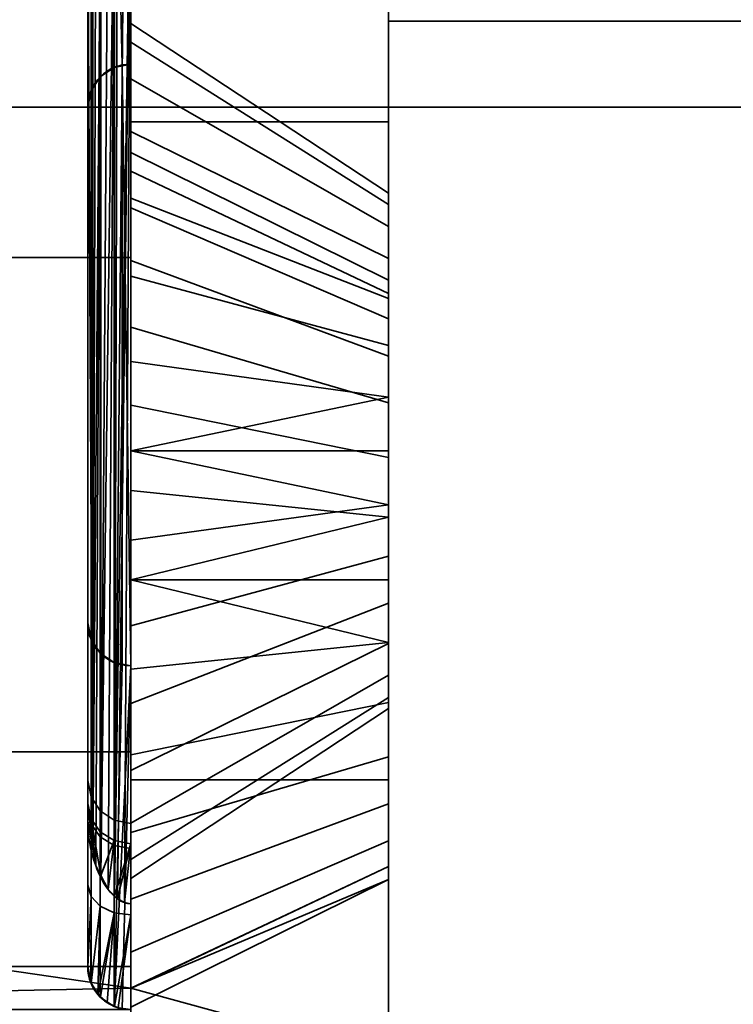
# Model space of a CAD drawing. Header units: millimetres. Extents: x -603 to 3703, y -115 to 193.
# Tile 22 of 256: x -410 to -402, y -28 to -17. Entities that reach past the tile are written whole.
import ezdxf

# ---------------------------------------------------------------- set-up
doc = ezdxf.new("R2010")
doc.units = ezdxf.units.MM
doc.layers.add('151', color=7, linetype='Continuous', true_color=0xffffff)

# ---------------------------------------------------------------- blocks, each defined once
blk = doc.blocks.new('UG_SURFACE_001')
at = {"layer": '151', "color": 252, "linetype": 'Continuous', "lineweight": 35}
for points in [[(603, -18, 2212.25), (603, 174.4, 2212.25), (-603, 174.4, 2212.25), (-603, -18, 2212.25)], [(-453, -18, 2062.25), (-453, 174.4, 2062.25), (453, 174.4, 2062.25), (453, -18, 2062.25)], [(603, -18, 2212.25), (-603, -18, 2212.25), (-453, -18, 2062.25), (453, -18, 2062.25)]]:
    blk.add_3dface(points, dxfattribs=at)
blk = doc.blocks.new('UG_SURFACE_016')
at = {"layer": '151', "color": 252, "linetype": 'Continuous', "lineweight": 35}
for points in [[(-409, -19.784, 1009.654), (-409, -12, 977), (-409, -17.027, 980.523), (-409, -17.67, 982.5)], [(-409, -12, 977), (-409, -17.245, 978.455), (-409, -17.027, 980.523)], [(-409, -19.75, 1032), (-409, -12, 977), (-409, -18.527, 1013.523)], [(-409, -12, 977), (-409, -19.784, 1009.654), (-409, -18.745, 1011.455)], [(-409, -18.284, 976.654), (-409, -17.245, 978.455), (-409, -12, 977), (-409, -12.761, 973.173)], [(-409, -18.745, 1011.455), (-409, -18.527, 1013.523), (-409, -12, 977)], [(-409, -28.25, 1092.25), (-409, -12, 1092.25), (-409, -19.75, 1067), (-409, -28, 1067)], [(-409, -12.761, 1195.827), (-409, -12, 1192), (-409, -17.027, 1189.523), (-409, -17.67, 1191.5)], [(-409, -12, 1192), (-409, -25.5, 1148.5), (-409, -18.284, 1185.654), (-409, -17.245, 1187.455)], [(-409, -17.245, 1187.455), (-409, -17.027, 1189.523), (-409, -12, 1192)], [(-409, -12, 1192), (-409, -16.5, 1145), (-409, -25.5, 1145), (-409, -25.5, 1148.5)], [(-409, -12, 1092.25), (-409, -28.25, 1092.25), (-409, -28.25, 1117.5), (-409, -25.5, 1117.5)], [(-409, -25.5, 1117.5), (-409, -25.5, 1121), (-409, -16.5, 1121), (-409, -12, 1092.25)], [(-409, -19.75, 1032), (-409, -19.75, 1067), (-409, -12, 1092.25), (-409, -12, 977)], [(-406, -17, 1167.5), (-406, -12, 1192), (-406, -19.133, 1188.069), (-406, -19.76, 1186.983)], [(-406, -12, 977), (-406, -19.002, 980.315), (-406, -19.133, 979.069)], [(-406, -12, 977), (-406, -17, 1033.975), (-406, -17, 1013.575)], [(-406, -12, 1192), (-406, -19.002, 1189.315), (-406, -19.133, 1188.069)], [(-406, -12, 977), (-406, -17, 1002.5), (-406, -19.39, 981.507), (-406, -19.002, 980.315)], [(-406, -12, 977), (-406, -17, 1058.875), (-406, -17, 1033.975)], [(-406, -12, 977), (-406, -12, 1192), (-406, -17, 1091.25), (-406, -17, 1058.875)], [(-406, -12, 1192), (-406, -12.761, 1195.827), (-406, -19.39, 1190.507), (-406, -19.002, 1189.315)], [(-406, -19.133, 979.069), (-406, -19.76, 977.983), (-406, -12.761, 973.173), (-406, -12, 977)], [(-406, -12, 1192), (-406, -17, 1110.1), (-406, -17, 1091.25)], [(-406, -12, 1192), (-406, -17, 1128.75), (-406, -17, 1110.1)], [(-406, -12, 1192), (-406, -17, 1167.5), (-406, -17, 1128.75)], [(-406, -17, 1013.575), (-406, -17, 1002.5), (-406, -12, 977)], [(-409, -19.966, 975.432), (-409, -18.284, 976.654), (-409, -12.761, 973.173), (-409, -14.929, 969.929)], [(-409, -14.929, 1199.071), (-409, -12.761, 1195.827), (-409, -17.67, 1191.5), (-409, -19.061, 1193.045)], [(-406, -14.929, 969.929), (-406, -12.761, 973.173), (-406, -19.76, 977.983), (-406, -20.774, 977.246)], [(-406, -20.228, 1191.439), (-406, -19.39, 1190.507), (-406, -12.761, 1195.827), (-406, -14.929, 1199.071)], [(-409, -14.929, 969.929), (-406, -14.929, 969.929), (-406, -18.173, 967.761), (-409, -18.173, 967.761)], [(-409, -18.173, 1201.239), (-406, -18.173, 1201.239), (-406, -14.929, 1199.071), (-409, -14.929, 1199.071)], [(-409, -14.929, 969.929), (-409, -18.173, 967.761), (-409, -19.966, 975.432)], [(-409, -18.173, 1201.239), (-409, -14.929, 1199.071), (-409, -19.061, 1193.045), (-409, -20.96, 1193.891)], [(-406, -20.774, 977.246), (-406, -18.173, 967.761), (-406, -14.929, 969.929)], [(-406, -14.929, 1199.071), (-406, -18.173, 1201.239), (-406, -21.373, 1191.948), (-406, -20.228, 1191.439)], [(-420, -25.5, 1121), (-411, -16.5, 1121), (-409, -16.5, 1121), (-409, -25.5, 1121)], [(-411, -16.5, 1145), (-420, -25.5, 1145), (-409, -25.5, 1145), (-409, -16.5, 1145)], [(-406, -19.133, 1188.069), (-406, -19.002, 1189.315), (-409, -17.027, 1189.523), (-409, -17.245, 1187.455)], [(-406, -19.002, 1189.315), (-406, -19.39, 1190.507), (-409, -17.67, 1191.5), (-409, -17.027, 1189.523)], [(-406, -19.133, 979.069), (-406, -19.002, 980.315), (-409, -17.027, 980.523), (-409, -17.245, 978.455)], [(-406, -19.002, 980.315), (-406, -19.39, 981.507), (-409, -17.67, 982.5), (-409, -17.027, 980.523)], [(-356.025, -17, 1167.5), (-406, -17, 1167.5), (-406, -30, 1167.5), (-324, -30, 1167.5)], [(-324, -30, 1002.5), (-406, -30, 1002.5), (-406, -17, 1002.5), (-356.025, -17, 1002.5)], [(-406, -19.76, 1186.983), (-406, -20.774, 1186.246), (-406, -17, 1167.5)], [(-406, -17, 1002.5), (-406, -20.228, 982.439), (-406, -19.39, 981.507)], [(-406, -17, 1002.5), (-406, -30, 1002.5), (-406, -22.627, 982.948), (-406, -21.373, 982.948)], [(-406, -21.373, 982.948), (-406, -20.228, 982.439), (-406, -17, 1002.5)], [(-406, -30, 1167.5), (-406, -17, 1167.5), (-406, -20.774, 1186.246), (-406, -22, 1185.986)], [(-406, -17, 1091.25), (-406, -17, 1110.1), (-366.68, -17, 1104.387), (-366.519, -17, 1102.857)], [(-406, -17, 1110.1), (-365.175, -17, 1106.993), (-366.204, -17, 1105.85)], [(-366.204, -17, 1105.85), (-366.68, -17, 1104.387), (-406, -17, 1110.1)], [(-406, -17, 1110.1), (-356.025, -17, 1110.1), (-362.231, -17, 1107.619), (-363.769, -17, 1107.619)], [(-406, -17, 1091.25), (-365.75, -17, 1101.524), (-364.505, -17, 1100.62)], [(-363.769, -17, 1107.619), (-365.175, -17, 1106.993), (-406, -17, 1110.1)], [(-366.519, -17, 1102.857), (-365.75, -17, 1101.524), (-406, -17, 1091.25)], [(-364.505, -17, 1100.62), (-363, -17, 1100.3), (-356.025, -17, 1091.25), (-406, -17, 1091.25)], [(-406, -17, 1013.575), (-406, -17, 1033.975), (-366.68, -17, 1023.887), (-366.519, -17, 1022.357)], [(-406, -17, 1033.975), (-365.175, -17, 1026.493), (-366.204, -17, 1025.35)], [(-366.204, -17, 1025.35), (-366.68, -17, 1023.887), (-406, -17, 1033.975)], [(-406, -17, 1013.575), (-365.75, -17, 1021.024), (-364.505, -17, 1020.12)], [(-363.769, -17, 1027.119), (-365.175, -17, 1026.493), (-406, -17, 1033.975), (-356.025, -17, 1033.975)], [(-366.519, -17, 1022.357), (-365.75, -17, 1021.024), (-406, -17, 1013.575)], [(-364.505, -17, 1020.12), (-363, -17, 1019.8), (-356.025, -17, 1013.575), (-406, -17, 1013.575)], [(-406, -17, 1002.5), (-406, -17, 1013.575), (-356.025, -17, 1013.575), (-356.025, -17, 1002.5)], [(-406, -17, 1033.975), (-406, -17, 1058.875), (-356.025, -17, 1058.875), (-356.025, -17, 1033.975)], [(-406, -17, 1058.875), (-406, -17, 1091.25), (-356.025, -17, 1091.25), (-356.025, -17, 1058.875)], [(-406, -17, 1110.1), (-406, -17, 1128.75), (-356.025, -17, 1128.75), (-356.025, -17, 1110.1)], [(-406, -17, 1128.75), (-406, -17, 1167.5), (-356.025, -17, 1167.5), (-356.025, -17, 1128.75)], [(-406, -19.76, 1186.983), (-406, -19.133, 1188.069), (-409, -17.245, 1187.455), (-409, -18.284, 1185.654)], [(-406, -19.76, 977.983), (-406, -19.133, 979.069), (-409, -17.245, 978.455), (-409, -18.284, 976.654)], [(-406, -19.39, 1190.507), (-406, -20.228, 1191.439), (-409, -19.061, 1193.045), (-409, -17.67, 1191.5)], [(-406, -19.39, 981.507), (-406, -20.228, 982.439), (-409, -19.061, 984.045), (-409, -17.67, 982.5)], [(-409, -17.67, 982.5), (-409, -19.061, 984.045), (-409, -19.784, 1009.654)], [(-356.025, -18, 1003.5), (-406, -18, 1003.5), (-406, -30, 1003.5), (-356.025, -30, 1003.5)], [(-356.025, -30, 1166.5), (-406, -30, 1166.5), (-406, -18, 1166.5), (-356.025, -18, 1166.5)], [(-406, -18, 1033.975), (-406, -22.771, 1016.428), (-406, -21.44, 1015.835)], [(-406, -30, 1126.75), (-406, -30, 1108.1), (-406, -18, 1110.1), (-406, -18, 1128.75)], [(-406, -18, 1091.25), (-406, -18, 1110.1), (-406, -30, 1108.1), (-406, -30, 1099.9)], [(-406, -21.44, 1015.835), (-406, -20.465, 1014.752), (-406, -18, 1033.975)], [(-406, -30, 1099.9), (-406, -30, 1093.25), (-406, -18, 1091.25)], [(-406, -18, 1003.5), (-406, -18, 1013.575), (-406, -20.167, 1011.917), (-406, -20.896, 1010.655)], [(-406, -20.465, 1014.752), (-406, -20.015, 1013.366), (-406, -18, 1013.575), (-406, -18, 1033.975)], [(-406, -30, 1093.25), (-406, -30, 1033.975), (-406, -18, 1058.875), (-406, -18, 1091.25)], [(-406, -30, 1033.975), (-406, -24.229, 1016.428), (-406, -22.771, 1016.428), (-406, -18, 1033.975)], [(-406, -20.015, 1013.366), (-406, -20.167, 1011.917), (-406, -18, 1013.575)], [(-406, -18, 1033.975), (-406, -18, 1058.875), (-406, -30, 1033.975)], [(-406, -18, 1128.75), (-406, -18, 1166.5), (-406, -30, 1166.5), (-406, -30, 1126.75)], [(-406, -30, 1003.5), (-406, -18, 1003.5), (-406, -23.5, 1009.496), (-406, -24.925, 1009.799)], [(-406, -20.896, 1010.655), (-406, -22.075, 1009.799), (-406, -18, 1003.5)], [(-406, -22.075, 1009.799), (-406, -23.5, 1009.496), (-406, -18, 1003.5)], [(-356.025, -18, 1110.1), (-406, -18, 1110.1), (-363.769, -18, 1107.619), (-362.231, -18, 1107.619)], [(-406, -18, 1110.1), (-365.175, -18, 1106.993), (-363.769, -18, 1107.619)], [(-406, -18, 1110.1), (-366.68, -18, 1104.387), (-366.204, -18, 1105.85)], [(-406, -18, 1091.25), (-365.75, -18, 1101.524), (-366.519, -18, 1102.857)], [(-366.519, -18, 1102.857), (-366.68, -18, 1104.387), (-406, -18, 1110.1), (-406, -18, 1091.25)], [(-366.204, -18, 1105.85), (-365.175, -18, 1106.993), (-406, -18, 1110.1)], [(-406, -18, 1091.25), (-356.025, -18, 1091.25), (-363, -18, 1100.3), (-364.505, -18, 1100.62)], [(-364.505, -18, 1100.62), (-365.75, -18, 1101.524), (-406, -18, 1091.25)], [(-356.025, -18, 1033.975), (-406, -18, 1033.975), (-365.175, -18, 1026.493), (-363.769, -18, 1027.119)], [(-406, -18, 1033.975), (-366.68, -18, 1023.887), (-366.204, -18, 1025.35)], [(-406, -18, 1013.575), (-365.75, -18, 1021.024), (-366.519, -18, 1022.357)], [(-366.519, -18, 1022.357), (-366.68, -18, 1023.887), (-406, -18, 1033.975), (-406, -18, 1013.575)], [(-366.204, -18, 1025.35), (-365.175, -18, 1026.493), (-406, -18, 1033.975)], [(-406, -18, 1013.575), (-356.025, -18, 1013.575), (-363, -18, 1019.8), (-364.505, -18, 1020.12)], [(-364.505, -18, 1020.12), (-365.75, -18, 1021.024), (-406, -18, 1013.575)], [(-356.025, -18, 1003.5), (-356.025, -18, 1013.575), (-406, -18, 1013.575), (-406, -18, 1003.5)], [(-356.025, -18, 1033.975), (-356.025, -18, 1058.875), (-406, -18, 1058.875), (-406, -18, 1033.975)], [(-356.025, -18, 1058.875), (-356.025, -18, 1091.25), (-406, -18, 1091.25), (-406, -18, 1058.875)], [(-356.025, -18, 1110.1), (-356.025, -18, 1128.75), (-406, -18, 1128.75), (-406, -18, 1110.1)], [(-356.025, -18, 1128.75), (-356.025, -18, 1166.5), (-406, -18, 1166.5), (-406, -18, 1128.75)], [(-409, -18.173, 967.761), (-406, -18.173, 967.761), (-406, -22, 967), (-409, -22, 967)], [(-409, -22, 1202), (-406, -22, 1202), (-406, -18.173, 1201.239), (-409, -18.173, 1201.239)], [(-409, -18.173, 967.761), (-409, -22, 967), (-409, -22, 975), (-409, -19.966, 975.432)], [(-409, -20.96, 1193.891), (-409, -22, 1194), (-409, -22, 1202), (-409, -18.173, 1201.239)], [(-406, -22.627, 1191.948), (-406, -21.373, 1191.948), (-406, -18.173, 1201.239), (-406, -22, 1202)], [(-406, -20.774, 977.246), (-406, -22, 976.986), (-406, -22, 967), (-406, -18.173, 967.761)], [(-406, -20.774, 1186.246), (-406, -19.76, 1186.983), (-409, -18.284, 1185.654), (-409, -19.966, 1184.432)], [(-406, -20.774, 977.246), (-406, -19.76, 977.983), (-409, -18.284, 976.654), (-409, -19.966, 975.432)], [(-409, -19.966, 1184.432), (-409, -18.284, 1185.654), (-409, -25.5, 1148.5)], [(-406, -20.167, 1011.917), (-406, -20.015, 1013.366), (-409, -18.527, 1013.523), (-409, -18.745, 1011.455)], [(-406, -20.015, 1013.366), (-406, -20.465, 1014.752), (-409, -19.17, 1015.5), (-409, -18.527, 1013.523)], [(-409, -18.527, 1013.523), (-409, -19.17, 1015.5), (-409, -19.75, 1032)], [(-406, -20.896, 1010.655), (-406, -20.167, 1011.917), (-409, -18.745, 1011.455), (-409, -19.784, 1009.654)], [(-406, -20.228, 1191.439), (-406, -21.373, 1191.948), (-409, -20.96, 1193.891), (-409, -19.061, 1193.045)], [(-406, -20.228, 982.439), (-406, -21.373, 982.948), (-409, -20.96, 984.891), (-409, -19.061, 984.045)], [(-409, -19.784, 1009.654), (-409, -19.061, 984.045), (-409, -20.96, 984.891)], [(-406, -20.465, 1014.752), (-406, -21.44, 1015.835), (-409, -20.561, 1017.045), (-409, -19.17, 1015.5)], [(-409, -19.75, 1032), (-409, -19.17, 1015.5), (-409, -20.561, 1017.045)], [(-409, -19.75, 1032), (-424, -19.75, 1032), (-424, -19.75, 1067), (-409, -19.75, 1067)], [(-409, -28, 1032), (-424, -28, 1032), (-424, -19.75, 1032), (-409, -19.75, 1032)], [(-409, -19.75, 1067), (-424, -19.75, 1067), (-424, -28, 1067), (-409, -28, 1067)], [(-409, -19.75, 1032), (-409, -22.46, 1017.891), (-409, -23.5, 1018)], [(-409, -23.5, 1018), (-409, -24.54, 1017.891), (-409, -28, 1032), (-409, -19.75, 1032)], [(-409, -19.75, 1032), (-409, -20.561, 1017.045), (-409, -22.46, 1017.891)], [(-406, -22.075, 1009.799), (-406, -20.896, 1010.655), (-409, -19.784, 1009.654), (-409, -21.466, 1008.432)], [(-409, -20.96, 984.891), (-409, -22, 985), (-409, -21.466, 1008.432), (-409, -19.784, 1009.654)], [(-406, -22, 1185.986), (-406, -20.774, 1186.246), (-409, -19.966, 1184.432), (-409, -22, 1184)], [(-406, -22, 976.986), (-406, -20.774, 977.246), (-409, -19.966, 975.432), (-409, -22, 975)], [(-409, -22, 1184), (-409, -19.966, 1184.432), (-409, -25.5, 1148.5)], [(-406, -21.44, 1015.835), (-406, -22.771, 1016.428), (-409, -22.46, 1017.891), (-409, -20.561, 1017.045)], [(-409, -22, 1194), (-409, -20.96, 1193.891), (-406, -21.373, 1191.948)], [(-409, -22, 985), (-409, -20.96, 984.891), (-406, -21.373, 982.948)], [(-406, -21.373, 1191.948), (-406, -22.627, 1191.948), (-409, -22, 1194)], [(-406, -21.373, 982.948), (-406, -22.627, 982.948), (-409, -22, 985)], [(-406, -23.5, 1009.496), (-406, -22.075, 1009.799), (-409, -21.466, 1008.432), (-409, -23.5, 1008)], [(-409, -23.5, 1008), (-409, -21.466, 1008.432), (-409, -22, 985), (-409, -23.04, 984.891)], [(-409, -22, 967), (-406, -22, 967), (-406, -25.827, 967.761), (-409, -25.827, 967.761)], [(-409, -25.827, 1201.239), (-406, -25.827, 1201.239), (-406, -22, 1202), (-409, -22, 1202)], [(-406, -22.627, 1191.948), (-409, -23.04, 1193.891), (-409, -22, 1194)], [(-406, -23.226, 1186.246), (-406, -22, 1185.986), (-409, -22, 1184), (-409, -24.034, 1184.432)], [(-406, -22.627, 982.948), (-409, -23.04, 984.891), (-409, -22, 985)], [(-406, -23.226, 977.246), (-406, -22, 976.986), (-409, -22, 975), (-409, -24.034, 975.432)], [(-409, -24.034, 975.432), (-409, -22, 975), (-409, -22, 967), (-409, -25.827, 967.761)], [(-409, -25.5, 1148.5), (-409, -28.25, 1148.5), (-409, -24.034, 1184.432), (-409, -22, 1184)], [(-409, -25.827, 1201.239), (-409, -22, 1202), (-409, -22, 1194), (-409, -23.04, 1193.891)], [(-406, -22, 1185.986), (-406, -30.383, 1167.424), (-406, -30, 1167.5)], [(-406, -22, 1185.986), (-406, -30.924, 1166.883), (-406, -30.707, 1167.207)], [(-406, -30.707, 1167.207), (-406, -30.383, 1167.424), (-406, -22, 1185.986)], [(-406, -30.924, 1166.883), (-406, -22, 1185.986), (-406, -23.226, 1186.246)], [(-406, -25.827, 967.761), (-406, -22, 967), (-406, -22, 976.986), (-406, -23.226, 977.246)], [(-406, -22, 1202), (-406, -25.827, 1201.239), (-406, -22.627, 1191.948)], [(-409, -23.5, 1018), (-409, -22.46, 1017.891), (-406, -22.771, 1016.428)], [(-406, -22.627, 1191.948), (-406, -23.772, 1191.439), (-409, -24.939, 1193.045), (-409, -23.04, 1193.891)], [(-406, -22.627, 982.948), (-406, -23.772, 982.439), (-409, -24.939, 984.045), (-409, -23.04, 984.891)], [(-406, -23.772, 982.439), (-406, -22.627, 982.948), (-406, -30, 1002.5), (-406, -30.383, 1002.576)], [(-406, -23.772, 1191.439), (-406, -22.627, 1191.948), (-406, -25.827, 1201.239), (-406, -29.071, 1199.071)], [(-406, -22.771, 1016.428), (-406, -24.229, 1016.428), (-409, -23.5, 1018)], [(-409, -23.04, 984.891), (-409, -24.939, 984.045), (-409, -25.534, 1008.432), (-409, -23.5, 1008)], [(-409, -23.04, 1193.891), (-409, -24.939, 1193.045), (-409, -28.25, 1199.62), (-409, -25.827, 1201.239)], [(-406, -24.24, 1186.983), (-406, -23.226, 1186.246), (-409, -24.034, 1184.432), (-409, -25.716, 1185.654)], [(-406, -24.24, 977.983), (-406, -23.226, 977.246), (-409, -24.034, 975.432), (-409, -25.716, 976.654)], [(-406, -30.924, 1166.883), (-406, -23.226, 1186.246), (-406, -24.24, 1186.983)], [(-406, -23.226, 977.246), (-406, -24.24, 977.983), (-406, -31.239, 973.173), (-406, -29.071, 969.929)], [(-406, -29.071, 969.929), (-406, -25.827, 967.761), (-406, -23.226, 977.246)], [(-406, -24.229, 1016.428), (-409, -24.54, 1017.891), (-409, -23.5, 1018)], [(-406, -24.925, 1009.799), (-406, -23.5, 1009.496), (-409, -23.5, 1008), (-409, -25.534, 1008.432)], [(-406, -23.772, 1191.439), (-406, -24.61, 1190.507), (-409, -26.33, 1191.5), (-409, -24.939, 1193.045)], [(-406, -23.772, 982.439), (-406, -24.61, 981.507), (-409, -26.33, 982.5), (-409, -24.939, 984.045)], [(-406, -23.772, 982.439), (-406, -30.383, 1002.576), (-406, -30.707, 1002.793)], [(-406, -29.071, 1199.071), (-406, -31.239, 1195.827), (-406, -24.61, 1190.507), (-406, -23.772, 1191.439)], [(-406, -24.61, 981.507), (-406, -23.772, 982.439), (-406, -30.924, 1003.117)], [(-406, -30.707, 1002.793), (-406, -30.924, 1003.117), (-406, -23.772, 982.439)], [(-409, -25.716, 976.654), (-409, -24.034, 975.432), (-409, -25.827, 967.761), (-409, -28.25, 969.38)], [(-409, -28.25, 1148.5), (-409, -25.716, 1185.654), (-409, -24.034, 1184.432)], [(-406, -24.229, 1016.428), (-406, -25.56, 1015.835), (-409, -26.439, 1017.045), (-409, -24.54, 1017.891)], [(-406, -24.867, 1188.069), (-406, -24.24, 1186.983), (-409, -25.716, 1185.654), (-409, -26.755, 1187.455)], [(-406, -24.867, 979.069), (-406, -24.24, 977.983), (-409, -25.716, 976.654), (-409, -26.755, 978.455)], [(-406, -25.56, 1015.835), (-406, -24.229, 1016.428), (-406, -30, 1033.975)], [(-406, -30.924, 1166.883), (-406, -24.24, 1186.983), (-406, -24.867, 1188.069)], [(-406, -32, 977), (-406, -31.239, 973.173), (-406, -24.24, 977.983), (-406, -24.867, 979.069)], [(-409, -24.54, 1017.891), (-409, -26.439, 1017.045), (-409, -28, 1032)], [(-406, -24.61, 1190.507), (-406, -24.998, 1189.315), (-409, -26.973, 1189.523), (-409, -26.33, 1191.5)], [(-406, -24.61, 981.507), (-406, -24.998, 980.315), (-409, -26.973, 980.523), (-409, -26.33, 982.5)], [(-406, -32, 977), (-406, -24.998, 980.315), (-406, -24.61, 981.507), (-406, -30.924, 1003.117)], [(-406, -24.998, 1189.315), (-406, -24.61, 1190.507), (-406, -31.239, 1195.827), (-406, -32, 1192)], [(-406, -24.998, 1189.315), (-406, -24.867, 1188.069), (-409, -26.755, 1187.455), (-409, -26.973, 1189.523)], [(-406, -24.998, 980.315), (-406, -24.867, 979.069), (-409, -26.755, 978.455), (-409, -26.973, 980.523)], [(-406, -26.104, 1010.655), (-406, -24.925, 1009.799), (-409, -25.534, 1008.432), (-409, -27.216, 1009.654)], [(-409, -27.216, 1009.654), (-409, -24.939, 984.045), (-409, -26.33, 982.5)], [(-409, -24.939, 984.045), (-409, -27.216, 1009.654), (-409, -25.534, 1008.432)], [(-409, -24.939, 1193.045), (-409, -26.33, 1191.5), (-409, -28.25, 1199.62)], [(-406, -30.924, 1166.883), (-406, -24.867, 1188.069), (-406, -32, 1192)], [(-406, -24.867, 979.069), (-406, -24.998, 980.315), (-406, -32, 977)], [(-406, -24.867, 1188.069), (-406, -24.998, 1189.315), (-406, -32, 1192)], [(-406, -30, 1003.5), (-406, -24.925, 1009.799), (-406, -26.104, 1010.655)], [(-421, -26.5, 1117.5), (-420, -25.5, 1117.5), (-409, -25.5, 1117.5), (-409, -28.25, 1117.5)], [(-421, -28.5, 1148.5), (-409, -28.25, 1148.5), (-409, -25.5, 1148.5), (-420, -25.5, 1148.5)], [(-420, -25.5, 1117.5), (-420, -25.5, 1121), (-409, -25.5, 1121), (-409, -25.5, 1117.5)], [(-420, -25.5, 1145), (-420, -25.5, 1148.5), (-409, -25.5, 1148.5), (-409, -25.5, 1145)], [(-406, -25.56, 1015.835), (-406, -26.535, 1014.752), (-409, -27.83, 1015.5), (-409, -26.439, 1017.045)], [(-406, -30, 1033.975), (-406, -30, 1013.575), (-406, -26.535, 1014.752), (-406, -25.56, 1015.835)], [(-409, -28.25, 969.38), (-409, -26.755, 978.455), (-409, -25.716, 976.654)], [(-409, -26.755, 1187.455), (-409, -25.716, 1185.654), (-409, -28.25, 1148.5)], [(-409, -28.25, 969.38), (-409, -25.827, 967.761), (-406, -25.827, 967.761), (-406, -29.071, 969.929)], [(-406, -29.071, 1199.071), (-406, -25.827, 1201.239), (-409, -25.827, 1201.239), (-409, -28.25, 1199.62)], [(-406, -26.833, 1011.917), (-406, -26.104, 1010.655), (-409, -27.216, 1009.654), (-409, -28.25, 1011.446)], [(-406, -26.104, 1010.655), (-406, -26.833, 1011.917), (-406, -30, 1013.575), (-406, -30, 1003.5)], [(-409, -26.33, 982.5), (-409, -26.973, 980.523), (-409, -27.216, 1009.654)], [(-409, -26.33, 1191.5), (-409, -26.973, 1189.523), (-409, -28.25, 1199.62)], [(-409, -26.439, 1017.045), (-409, -27.83, 1015.5), (-409, -28, 1032)], [(-409, -28.25, 1117.5), (-421, -28.5, 1117.5), (-421, -26.5, 1117.5)], [(-409, -28.25, 1014.208), (-409, -27.83, 1015.5), (-406, -26.535, 1014.752), (-406, -26.985, 1013.366)], [(-406, -30, 1013.575), (-406, -26.985, 1013.366), (-406, -26.535, 1014.752)], [(-409, -26.973, 980.523), (-409, -26.755, 978.455), (-409, -28.25, 969.38)], [(-409, -28.25, 1148.5), (-409, -28.25, 1199.62), (-409, -26.973, 1189.523), (-409, -26.755, 1187.455)], [(-406, -26.985, 1013.366), (-406, -26.833, 1011.917), (-409, -28.255, 1011.455), (-409, -28.473, 1013.523)], [(-409, -28.25, 1011.446), (-409, -28.255, 1011.455), (-406, -26.833, 1011.917)], [(-406, -30, 1013.575), (-406, -26.833, 1011.917), (-406, -26.985, 1013.366)], [(-409, -28.25, 969.38), (-409, -27.216, 1009.654), (-409, -26.973, 980.523)], [(-406, -26.985, 1013.366), (-409, -28.473, 1013.523), (-409, -28.25, 1014.208)], [(-409, -28.25, 969.38), (-409, -28.25, 1011.446), (-409, -27.216, 1009.654)], [(-409, -27.83, 1015.5), (-409, -28.25, 1014.208), (-409, -28, 1032)], [(-409, -28, 1067), (-424, -28, 1067), (-424, -28, 1032), (-409, -28, 1032)], [(-409, -28.25, 1014.208), (-409, -28.25, 1092.25), (-409, -28, 1067), (-409, -28, 1032)], [(-409, -28.25, 1117.5), (-409, -28.5, 1117.5), (-421, -28.5, 1117.5)], [(-421, -28.5, 1148.5), (-409, -28.5, 1148.5), (-409, -28.25, 1148.5)], [(-406, -29.071, 969.929), (-409, -29.071, 969.929), (-409, -28.25, 969.38)], [(-409, -28.25, 1199.62), (-409, -29.071, 1199.071), (-406, -29.071, 1199.071)], [(-409, -28.25, 969.38), (-409, -29.071, 969.929), (-409, -31.239, 973.173), (-409, -32, 977)], [(-409, -32, 1092.25), (-409, -28.25, 1092.25), (-409, -28.25, 1014.208), (-409, -28.473, 1013.523)], [(-409, -28.25, 1199.62), (-409, -28.25, 1148.5), (-409, -28.5, 1148.5), (-409, -32, 1192)], [(-409, -32, 1192), (-409, -31.239, 1195.827), (-409, -29.071, 1199.071), (-409, -28.25, 1199.62)], [(-409, -28.5, 1117.5), (-409, -28.25, 1117.5), (-409, -28.25, 1092.25), (-409, -32, 1092.25)], [(-409, -32, 977), (-409, -28.255, 1011.455), (-409, -28.25, 1011.446), (-409, -28.25, 969.38)], [(-409, -28.473, 1013.523), (-409, -28.255, 1011.455), (-409, -32, 977)]]:
    blk.add_3dface(points, dxfattribs=at)
blk = doc.blocks.new('UG_SURFACE_017')
at = {"layer": '151', "color": 43, "linetype": 'Continuous', "lineweight": 35}
for points in [[(-409, 0, 2017), (-409, -34, 2017), (409, -34, 2017), (409, 0, 2017)], [(-409, -13.5, 23.5), (-409, 0, 2), (-409, -2), (-409, -17.5, 12.5)], [(-409, -34, 2017), (-409, 0, 2017), (-409, -14.732, 30.5), (-409, -27.268, 30.5)], [(-409, -34), (-409, -2), (409, -2), (409, -34)], [(-409, -2), (-409, -34), (-409, -24.5, 12.5), (-409, -17.5, 12.5)], [(-409.191, -13.538, 23.538), (-409.098, -13.51, 23.51), (-409, -17.5, 23.5)], [(-409.098, -13.51, 23.51), (-409, -13.5, 23.5), (-409, -17.5, 23.5)], [(-409, -17.5, 12.5), (-409, -17.5, 23.5), (-409, -13.5, 23.5)], [(-409.191, -13.538, 23.538), (-409.191, -17.538, 23.538), (-409.354, -17.646, 23.646), (-409.354, -13.646, 23.646)], [(-409, -17.5, 23.5), (-409.098, -17.51, 23.51), (-409.191, -13.538, 23.538)], [(-409.098, -17.51, 23.51), (-409.191, -17.538, 23.538), (-409.191, -13.538, 23.538)], [(-409.354, -13.646, 23.646), (-409.354, -17.646, 23.646), (-409.462, -17.809, 23.809), (-409.462, -13.809, 23.809)], [(-409.462, -13.809, 23.809), (-409.462, -17.809, 23.809), (-409.5, -18, 24), (-409.5, -14, 24)], [(-409.5, -14.949, 25.247), (-409.5, -14, 24.565), (-409.5, -14, 24), (-409.5, -18, 24)], [(-409, -14.732, 30.5), (-409.19, -27.176, 30.459), (-409.155, -27.212, 30.475)], [(-409.19, -27.176, 30.459), (-409, -14.732, 30.5), (-409.074, -14.745, 30.495)], [(-409.074, -14.745, 30.495), (-409.155, -14.788, 30.475), (-409.19, -27.176, 30.459)], [(-409, -14.732, 30.5), (-409.155, -27.212, 30.475), (-409.074, -27.255, 30.495)], [(-409.074, -27.255, 30.495), (-409, -27.268, 30.5), (-409, -14.732, 30.5)], [(-409.19, -14.824, 30.459), (-409.346, -26.941, 30.347), (-409.263, -27.102, 30.425)], [(-409.346, -26.941, 30.347), (-409.19, -14.824, 30.459), (-409.263, -14.898, 30.425)], [(-409.263, -27.102, 30.425), (-409.19, -27.176, 30.459), (-409.19, -14.824, 30.459)], [(-409.155, -14.788, 30.475), (-409.19, -14.824, 30.459), (-409.19, -27.176, 30.459)], [(-409.5, -18, 24), (-409.5, -24, 24), (-409.5, -15.833, 26.521), (-409.5, -14.949, 25.247)], [(-409.263, -14.898, 30.425), (-409.347, -15.06, 30.347), (-409.347, -26.94, 30.347), (-409.346, -26.941, 30.347)], [(-409.347, -15.06, 30.347), (-409.441, -26.638, 30.186), (-409.407, -26.825, 30.29)], [(-409.441, -26.638, 30.186), (-409.347, -15.06, 30.347), (-409.407, -15.175, 30.29)], [(-409.407, -26.825, 30.29), (-409.347, -26.94, 30.347), (-409.347, -15.06, 30.347)], [(-409.407, -15.175, 30.29), (-409.441, -15.362, 30.186), (-409.441, -26.638, 30.186)], [(-409.441, -26.634, 30.184), (-409.441, -15.366, 30.184), (-409.5, -15.693, 30.002)], [(-409.441, -15.362, 30.186), (-409.441, -15.366, 30.184), (-409.441, -26.634, 30.184), (-409.441, -26.638, 30.186)], [(-409.5, -15.693, 30.002), (-409.5, -15.697, 30), (-409.5, -26.303, 30), (-409.5, -26.307, 30.002)], [(-409.5, -26.307, 30.002), (-409.441, -26.634, 30.184), (-409.5, -15.693, 30.002)], [(-409.5, -24, 24), (-409.5, -15.697, 30), (-409.5, -15.897, 29.563)], [(-409.5, -15.697, 30), (-409.5, -25.835, 28.036), (-409.5, -26.103, 29.563)], [(-409.5, -26.167, 26.521), (-409.5, -25.835, 28.036), (-409.5, -15.697, 30), (-409.5, -24, 24)], [(-409.5, -26.103, 29.563), (-409.5, -26.303, 30), (-409.5, -15.697, 30)], [(-409.5, -24, 24), (-409.5, -16.165, 28.036), (-409.5, -15.833, 26.521)], [(-409.5, -15.897, 29.563), (-409.5, -16.165, 28.036), (-409.5, -24, 24)], [(-409, -17.5, 23.5), (-409.098, -17.51, 12.51), (-409.191, -17.538, 12.538)], [(-409.191, -17.538, 12.538), (-409.098, -17.51, 23.51), (-409, -17.5, 23.5)], [(-409.098, -24.49, 12.51), (-409.191, -24.462, 12.538), (-409.191, -17.538, 12.538), (-409.098, -17.51, 12.51)], [(-409.191, -17.538, 12.538), (-409.191, -17.538, 23.538), (-409.098, -17.51, 23.51)], [(-409.098, -17.51, 12.51), (-409, -17.5, 12.5), (-409, -24.5, 12.5)], [(-409, -17.5, 23.5), (-409, -17.5, 12.5), (-409.098, -17.51, 12.51)], [(-409.098, -17.51, 12.51), (-409, -24.5, 12.5), (-409.098, -24.49, 12.51)], [(-409.191, -17.538, 12.538), (-409.191, -24.462, 12.538), (-409.354, -24.354, 12.646), (-409.354, -17.646, 12.646)], [(-409.191, -17.538, 23.538), (-409.191, -17.538, 12.538), (-409.354, -17.646, 12.646), (-409.354, -17.646, 23.646)], [(-409.354, -17.646, 12.646), (-409.354, -24.354, 12.646), (-409.462, -24.191, 12.809), (-409.462, -17.809, 12.809)], [(-409.354, -17.646, 23.646), (-409.354, -17.646, 12.646), (-409.462, -17.809, 12.809), (-409.462, -17.809, 23.809)], [(-409.462, -17.809, 12.809), (-409.462, -24.191, 12.809), (-409.5, -24, 13), (-409.5, -18, 13)], [(-409.462, -17.809, 23.809), (-409.462, -17.809, 12.809), (-409.5, -18, 13), (-409.5, -18, 24)], [(-409.5, -18, 24), (-409.5, -18, 13), (-409.5, -24, 13), (-409.5, -24, 24)], [(-409.5, -24, 24), (-409.5, -24, 13), (-409.462, -24.191, 12.809), (-409.462, -24.191, 23.809)], [(-409.5, -24, 24), (-409.5, -28, 24), (-409.5, -28, 24.565), (-409.5, -27.051, 25.247)], [(-409.5, -27.051, 25.247), (-409.5, -26.167, 26.521), (-409.5, -24, 24)], [(-409.5, -28, 24), (-409.5, -24, 24), (-409.462, -24.191, 23.809), (-409.462, -28.191, 23.809)], [(-409.462, -24.191, 23.809), (-409.462, -24.191, 12.809), (-409.354, -24.354, 12.646), (-409.354, -24.354, 23.646)], [(-409.462, -28.191, 23.809), (-409.462, -24.191, 23.809), (-409.354, -24.354, 23.646), (-409.354, -28.354, 23.646)], [(-409.354, -24.354, 23.646), (-409.354, -24.354, 12.646), (-409.191, -24.462, 12.538), (-409.191, -24.462, 23.538)], [(-409.354, -28.354, 23.646), (-409.354, -24.354, 23.646), (-409.191, -24.462, 23.538), (-409.191, -28.462, 23.538)], [(-409, -24.5, 23.5), (-409.098, -24.49, 23.51), (-409.191, -24.462, 12.538)], [(-409.191, -24.462, 12.538), (-409.098, -24.49, 12.51), (-409, -24.5, 23.5)], [(-409.098, -24.49, 23.51), (-409.191, -24.462, 23.538), (-409.191, -24.462, 12.538)], [(-409.191, -28.462, 23.538), (-409.191, -24.462, 23.538), (-409.098, -24.49, 23.51)], [(-409.191, -28.462, 23.538), (-409.098, -24.49, 23.51), (-409, -24.5, 23.5)], [(-409, -24.5, 23.5), (-409.098, -28.49, 23.51), (-409.191, -28.462, 23.538)], [(-409.098, -24.49, 12.51), (-409, -24.5, 12.5), (-409, -24.5, 23.5)], [(-409, -24.5, 23.5), (-409, -28.5, 23.5), (-409.098, -28.49, 23.51)], [(-409, -34), (-409, -28.5, 23.5), (-409, -24.5, 23.5), (-409, -24.5, 12.5)], [(-409.5, -26.103, 29.563), (-409.5, -25.835, 28.036), (-409.462, -26.026, 28.04), (-409.462, -26.282, 29.494)], [(-409.5, -25.835, 28.036), (-409.5, -26.167, 26.521), (-409.462, -26.342, 26.598), (-409.462, -26.026, 28.04)], [(-409.5, -26.103, 29.563), (-409.441, -26.634, 30.184), (-409.5, -26.307, 30.002)], [(-409.441, -26.634, 30.184), (-409.5, -26.103, 29.563), (-409.462, -26.282, 29.494)], [(-409.5, -26.307, 30.002), (-409.5, -26.303, 30), (-409.5, -26.103, 29.563)], [(-409.462, -26.282, 29.494), (-409.462, -26.026, 28.04), (-409.354, -26.188, 28.044), (-409.354, -26.433, 29.436)], [(-409.462, -26.026, 28.04), (-409.462, -26.342, 26.598), (-409.354, -26.491, 26.663), (-409.354, -26.188, 28.044)], [(-409.5, -26.167, 26.521), (-409.5, -27.051, 25.247), (-409.462, -27.184, 25.384), (-409.462, -26.342, 26.598)], [(-409.354, -26.433, 29.436), (-409.354, -26.188, 28.044), (-409.191, -26.296, 28.046), (-409.191, -26.534, 29.397)], [(-409.354, -26.188, 28.044), (-409.354, -26.491, 26.663), (-409.191, -26.59, 26.706), (-409.191, -26.296, 28.046)], [(-409.462, -26.282, 29.494), (-409.347, -26.94, 30.347), (-409.407, -26.825, 30.29)], [(-409.347, -26.94, 30.347), (-409.462, -26.282, 29.494), (-409.354, -26.433, 29.436)], [(-409.407, -26.825, 30.29), (-409.441, -26.638, 30.186), (-409.462, -26.282, 29.494)], [(-409.462, -26.282, 29.494), (-409.441, -26.638, 30.186), (-409.441, -26.634, 30.184)], [(-409.462, -26.342, 26.598), (-409.462, -27.184, 25.384), (-409.354, -27.297, 25.501), (-409.354, -26.491, 26.663)], [(-409.191, -26.534, 29.397), (-409.191, -26.296, 28.046), (-409, -26.334, 28.047), (-409, -26.57, 29.383)], [(-409.191, -26.296, 28.046), (-409.191, -26.59, 26.706), (-409, -26.625, 26.721), (-409, -26.334, 28.047)], [(-409, -26.57, 29.383), (-409, -26.334, 28.047), (-409, -26.625, 26.721), (-409, -27.398, 25.606)], [(-409.354, -26.433, 29.436), (-409.346, -26.941, 30.347), (-409.347, -26.94, 30.347)], [(-409.346, -26.941, 30.347), (-409.354, -26.433, 29.436), (-409.191, -26.534, 29.397)], [(-409.354, -26.491, 26.663), (-409.354, -27.297, 25.501), (-409.191, -27.372, 25.579), (-409.191, -26.59, 26.706)], [(-409.191, -26.534, 29.397), (-409.263, -27.102, 30.425), (-409.346, -26.941, 30.347)], [(-409.191, -26.534, 29.397), (-409.19, -27.176, 30.459), (-409.263, -27.102, 30.425)], [(-409.191, -26.534, 29.397), (-409.19, -27.176, 30.459), (-409.19, -27.176, 30.459)], [(-409.19, -27.176, 30.459), (-409.191, -26.534, 29.397), (-409, -26.57, 29.383)], [(-409, -26.57, 29.383), (-409.155, -27.212, 30.475), (-409.19, -27.176, 30.459)], [(-409.074, -27.255, 30.495), (-409.155, -27.212, 30.475), (-409, -26.57, 29.383)], [(-409, -26.57, 29.383), (-409, -27.268, 30.5), (-409.074, -27.255, 30.495)], [(-409, -27.398, 25.606), (-409, -27.268, 30.5), (-409, -26.57, 29.383)], [(-409.191, -26.59, 26.706), (-409.191, -27.372, 25.579), (-409, -27.398, 25.606), (-409, -26.625, 26.721)], [(-409.462, -27.184, 25.384), (-409.5, -27.051, 25.247), (-409.5, -28, 24.565)], [(-409.462, -27.184, 25.384), (-409.5, -28.004, 24.567), (-409.464, -28.185, 24.68)], [(-409.5, -28, 24.565), (-409.5, -28.004, 24.567), (-409.462, -27.184, 25.384)], [(-409.464, -28.185, 24.68), (-409.461, -28.191, 24.683), (-409.462, -27.184, 25.384)], [(-409.354, -27.297, 25.501), (-409.462, -27.184, 25.384), (-409.461, -28.191, 24.683)], [(-409.461, -28.191, 24.683), (-409.461, -28.191, 24.683), (-409.462, -27.184, 25.384)], [(-409.461, -28.191, 24.683), (-409.382, -28.323, 24.767), (-409.354, -27.297, 25.501)], [(-409.191, -27.372, 25.579), (-409.354, -27.297, 25.501), (-409.382, -28.323, 24.767)], [(-409.382, -28.323, 24.767), (-409.351, -28.35, 24.785), (-409.191, -27.372, 25.579)], [(-409.191, -27.372, 25.579), (-409.351, -28.35, 24.785), (-409.274, -28.418, 24.83)], [(-409.274, -28.418, 24.83), (-409.189, -28.458, 24.856), (-409.191, -27.372, 25.579)], [(-409, -27.398, 25.606), (-409.191, -27.372, 25.579), (-409.189, -28.458, 24.856)], [(-409.189, -28.458, 24.856), (-409.189, -28.458, 24.856), (-409.191, -27.372, 25.579)], [(-409, -34), (-409, -34, 2017), (-409, -27.268, 30.5), (-409, -28.5, 24.884)], [(-409, -27.398, 25.606), (-409, -28.5, 24.884), (-409, -27.268, 30.5)], [(-409.189, -28.458, 24.856), (-409.145, -28.478, 24.87), (-409, -27.398, 25.606)], [(-409.145, -28.478, 24.87), (-409, -28.5, 24.884), (-409, -27.398, 25.606)], [(-409.5, -28.004, 24.567), (-409.5, -28, 24.565), (-409.5, -28, 24)], [(-409.5, -28, 24), (-409.462, -28.191, 23.809), (-409.5, -28.004, 24.567)], [(-409.464, -28.185, 24.68), (-409.5, -28.004, 24.567), (-409.462, -28.191, 23.809)], [(-409.462, -28.191, 23.809), (-409.461, -28.191, 24.683), (-409.464, -28.185, 24.68)], [(-409.461, -28.191, 24.683), (-409.461, -28.191, 24.683), (-409.462, -28.191, 23.809), (-409.354, -28.354, 23.646)], [(-409.382, -28.323, 24.767), (-409.461, -28.191, 24.683), (-409.354, -28.354, 23.646)], [(-409.354, -28.354, 23.646), (-409.351, -28.35, 24.785), (-409.382, -28.323, 24.767)], [(-409.274, -28.418, 24.83), (-409.351, -28.35, 24.785), (-409.354, -28.354, 23.646)], [(-409.354, -28.354, 23.646), (-409.191, -28.462, 23.538), (-409.274, -28.418, 24.83)], [(-409.191, -28.462, 23.538), (-409.189, -28.458, 24.856), (-409.274, -28.418, 24.83)]]:
    blk.add_3dface(points, dxfattribs=at)
blk = doc.blocks.new('UG_SURFACE_035')
at = {"layer": '151', "color": 252, "linetype": 'Continuous', "lineweight": 35}
for points in [[(-414.5, -29.92, 2021.75), (414.5, -29.92, 2021.75), (414.5, 14.42, 2021.75), (-414.5, 14.42, 2021.75)], [(-413, -29.92, 2020.25), (-413, 14.42, 2020.25), (413, 14.42, 2020.25), (413, -29.92, 2020.25)], [(-468, -18, 2075.25), (468, -18, 2075.25), (466.5, -18, 2073.75), (-466.5, -18, 2073.75)], [(-468, -18, 2075.25), (-468, -29.92, 2075.25), (468, -29.92, 2075.25), (468, -18, 2075.25)], [(-466.5, -18, 2073.75), (466.5, -18, 2073.75), (466.5, -29.92, 2073.75), (-466.5, -29.92, 2073.75)]]:
    blk.add_3dface(points, dxfattribs=at)

msp = doc.modelspace()

# ---------------------------------------------------------------- linework, layer by layer
at = {"layer": '151', "color": 252, "linetype": 'Continuous', "lineweight": 35, "true_color": 0x939598}
for p, q in [((-409, 0, 2017), (-409, -34, 2017)), ((-409, -2), (-409, -34)), ((-409, -17.5, 23.5), (-409, -13.5, 23.5)), ((-409.5, -14, 24), (-409.5, -18, 24)), ((-409, -14.732, 30.5), (-409, -27.268, 30.5)), ((-409.5, -26.303, 30), (-409.5, -15.697, 30)), ((-409, -16.5, 1121), (-409, -25.5, 1121)), ((-409, -25.5, 1145), (-409, -16.5, 1145)), ((-406, -17, 1002.5), (-406, -17, 1167.5)), ((-406, -17, 1167.5), (-406, -30, 1167.5)), ((-406, -17, 1167.5), (-324, -17, 1167.5)), ((-406, -30, 1002.5), (-406, -17, 1002.5)), ((-406, -17, 1002.5), (-324, -17, 1002.5)), ((-409, -24.5, 12.5), (-409, -17.5, 12.5)), ((-409, -17.5, 12.5), (-409, -17.5, 23.5)), ((-603, -18, 2212.25), (603, -18, 2212.25)), ((468, -18, 2075.25), (-468, -18, 2075.25)), ((466.5, -18, 2073.75), (-466.5, -18, 2073.75)), ((453, -18, 2062.25), (-453, -18, 2062.25)), ((-409.5, -18, 24), (-409.5, -18, 13)), ((-409.5, -18, 13), (-409.5, -24, 13)), ((-406, -30, 1003.5), (-406, -18, 1003.5)), ((-406, -18, 1003.5), (-406, -18, 1166.5)), ((-406, -18, 1166.5), (-324.414, -18, 1166.5)), ((-406, -18, 1166.5), (-406, -30, 1166.5)), ((-406, -18, 1003.5), (-324.414, -18, 1003.5)), ((-424, -19.75, 1032), (-409, -19.75, 1032)), ((-424, -19.75, 1067), (-409, -19.75, 1067)), ((-409, -28, 1067), (-409, -19.75, 1067)), ((-409, -19.75, 1032), (-409, -28, 1032)), ((-409, -19.75, 1067), (-409, -19.75, 1032)), ((-409.5, -24, 13), (-409.5, -24, 24)), ((-409.5, -24, 24), (-409.5, -28, 24)), ((-409, -24.5, 23.5), (-409, -24.5, 12.5)), ((-409, -28.5, 23.5), (-409, -24.5, 23.5)), ((-420, -25.5, 1145), (-409, -25.5, 1145)), ((-420, -25.5, 1121), (-409, -25.5, 1121)), ((-420, -25.5, 1148.5), (-409, -25.5, 1148.5)), ((-420, -25.5, 1117.5), (-409, -25.5, 1117.5)), ((-409, -25.5, 1117.5), (-409, -28.5, 1117.5)), ((-409, -25.5, 1121), (-409, -25.5, 1117.5)), ((-409, -25.5, 1148.5), (-409, -25.5, 1145)), ((-409, -28.5, 1148.5), (-409, -25.5, 1148.5)), ((-424, -28, 1032), (-409, -28, 1032)), ((-424, -28, 1067), (-409, -28, 1067)), ((-409.5, -28, 24), (-409.5, -28, 24.565)), ((-409, -28, 1032), (-409, -28, 1067))]:
    msp.add_line(p, q, dxfattribs=at)
at = {"layer": '151', "color": 252, "linetype": 'Continuous', "lineweight": 35, "true_color": 0x939598, "extrusion": (1, 0, 0)}
for centre in [(-22, 1189, -409), (-22, 980, -409), (-23.5, 1013, -409)]:
    msp.add_circle(centre, 5, dxfattribs=at)
at = {"layer": '151', "color": 252, "linetype": 'Continuous', "lineweight": 35, "true_color": 0x939598, "extrusion": (-1, 0, 0)}
for centre, radius in [((22, 980, 406), 3.014), ((22, 1189, 406), 3.014), ((23.5, 1013, 406), 3.504)]:
    msp.add_circle(centre, radius, dxfattribs=at)
at = {"layer": '151', "color": 252, "linetype": 'Continuous', "lineweight": 35, "true_color": 0x939598, "extrusion": (1, 0, 0)}
for centre, radius, start, end in [((-22, 977, -409), 10, 180, 0), ((-22, 1192, -409), 10, 0, 180), ((-22, 977, -406), 10, 180, 0), ((-22, 1192, -406), 10, 0, 180), ((-29.834, 28.12, -409.5), 4, 297.2856, 28.0361)]:
    msp.add_arc(centre, radius, start, end, dxfattribs=at)
at = {"layer": '151', "color": 252, "linetype": 'Continuous', "lineweight": 35, "true_color": 0x939598, "extrusion": (-1, 0, 0)}
msp.add_arc((29.834, 28.12, 409), 3.5, 137.1538, 247.6007, dxfattribs=at)
at = {"layer": '151', "color": 252, "linetype": 'Continuous', "lineweight": 35, "true_color": 0x939598, "extrusion": (0, 0.707107, 0.707107)}
for centre in [(-409, -18, 13), (-409, -18, 24)]:
    msp.add_ellipse(centre, major_axis=(0, -0.5, 0.5), ratio=0.707107, start_param=3.141593, end_param=4.712389, dxfattribs=at)
at = {"layer": '151', "color": 252, "linetype": 'Continuous', "lineweight": 35, "true_color": 0x939598, "extrusion": (0, 0.707107, -0.707107)}
msp.add_ellipse((-409, -24, 13), major_axis=(0, 0.5, 0.5), ratio=0.707107, start_param=3.141593, end_param=4.712389, dxfattribs=at)
at = {"layer": '151', "color": 252, "linetype": 'Continuous', "lineweight": 35, "true_color": 0x939598, "extrusion": (0, -0.707107, 0.707107)}
for centre in [(-409, -24, 24), (-409, -28, 24)]:
    msp.add_ellipse(centre, major_axis=(0, 0.5, 0.5), ratio=0.707107, start_param=1.570796, end_param=3.141593, dxfattribs=at)
at = {"layer": '151', "color": 252, "linetype": 'Continuous', "lineweight": 35, "true_color": 0x939598}
for points, knots in [([(-409.5, -26.303, 30), (-409.5, -26.304, 30.001), (-409.5, -26.306, 30.002), (-409.499, -26.478, 30.105), (-409.469, -26.655, 30.203), (-409.372, -26.921, 30.339), (-409.327, -27.017, 30.386), (-409.232, -27.142, 30.444), (-409.197, -27.181, 30.462), (-409.131, -27.23, 30.483), (-409.103, -27.245, 30.49), (-409.05, -27.263, 30.498), (-409.025, -27.268, 30.5), (-409, -27.268, 30.5)], [0, 0, 0, 0, 0.0037, 0.0037, 0.475418, 0.475418, 0.742572, 0.742572, 0.868357, 0.868357, 0.941855, 0.941855, 1, 1, 1, 1]), ([(-409.5, -28, 24.565), (-409.5, -28.001, 24.566), (-409.5, -28.003, 24.567), (-409.499, -28.066, 24.605), (-409.487, -28.127, 24.643), (-409.445, -28.234, 24.71), (-409.417, -28.281, 24.74), (-409.352, -28.359, 24.791), (-409.315, -28.391, 24.812), (-409.235, -28.444, 24.846), (-409.192, -28.464, 24.86), (-409.099, -28.492, 24.879), (-409.049, -28.5, 24.884), (-409, -28.5, 24.884)], [0, 0, 0, 0, 0.005549, 0.005549, 0.258422, 0.258422, 0.471759, 0.471759, 0.655164, 0.655164, 0.827167, 0.827167, 1, 1, 1, 1])]:
    msp.add_open_spline(points, degree=3, knots=knots, dxfattribs=at)

# ---------------------------------------------------------------- block references
for name in ['UG_SURFACE_001', 'UG_SURFACE_035', 'UG_SURFACE_017', 'UG_SURFACE_016']:
    msp.add_blockref(name, (0, 0), dxfattribs=at)

doc.saveas('drawing.dxf')
